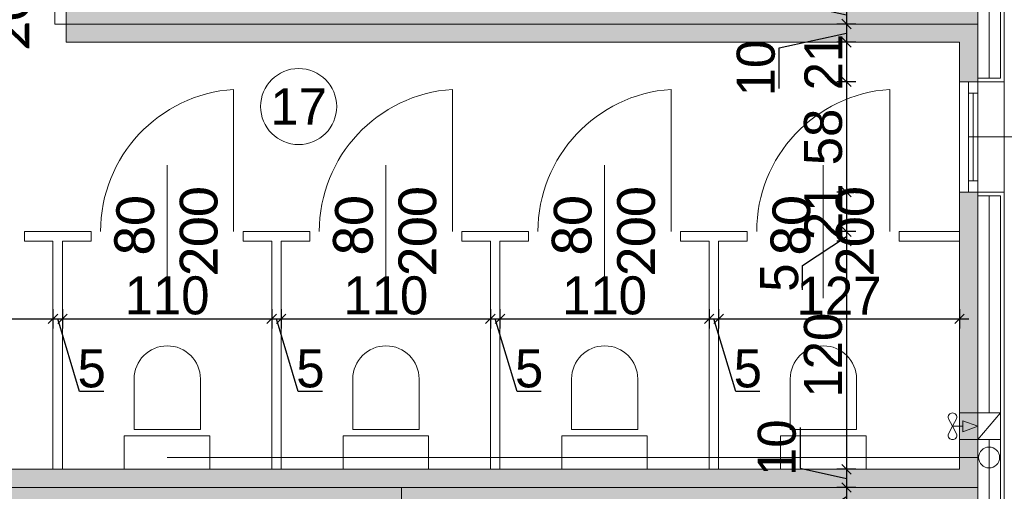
# Model space of a CAD drawing. Header units: millimetres. Extents: x 1962 to 3194, y -795 to -219.
# Tile 144 of 256: x 2522.67 to 2527.85, y -546.61 to -544.13. Entities that reach past the tile are written whole.
import ezdxf

# ---------------------------------------------------------------- set-up
doc = ezdxf.new("R2010")
doc.units = ezdxf.units.MM
doc.layers.get('0').update_dxf_attribs({"lineweight": 5})
doc.layers.get('Defpoints').update_dxf_attribs({"lineweight": 9})
for name, color, linetype, lineweight in [('A_hatch nawierzchnia', 253, 'Continuous', 9), ('A_obiekty kontenery', 152, 'Continuous', 9), ('A_obiekty kontenery elewacja', 62, 'Continuous', 9), ('A_obiekty kontenery izolacja', 213, 'BATTING', 9), ('A_wymiary detale', 82, 'Continuous', 9), ('A_wyposażenie armatura sanitarna', 132, 'Continuous', 9), ('A_wyposażenie kanalizacja', 32, 'Continuous', 9), ('A_wyposażenie przegrody wew.', 143, 'Continuous', 9), ('A_wyposażenie stolarka', 16, 'Continuous', 9), ('A_wyposażenie wentylacja i klimatyzacja', 95, 'Continuous', 9)]:
    doc.layers.add(name, color=color, linetype=linetype, lineweight=lineweight)
doc.styles.get("Standard").update_dxf_attribs({"font": 'arial.ttf'})
doc.styles.add('wymiary pzt', font='txt')
doc.linetypes.add('BATTING', pattern='A,0.00254,-2.54,[134,ltypeshp.shx,S=2.54,R=0,X=-2.54,Y=0],-5.08,[134,ltypeshp.shx,S=2.54,R=180,X=2.54,Y=0],-2.54', length=10.16254)
doc.dimstyles.new('wymiary detale', dxfattribs={"dimtxt": 0.2, "dimasz": 0.05, "dimexe": 0.05, "dimexo": 0, "dimgap": 0.02, "dimtad": 1, "dimdec": 0, "dimlfac": 100, "dimzin": 0, "dimtxsty": 'wymiary pzt', "dimblk": 'OBLIQUE', "dimcen": 0.1, "dimdle": 0.05, "dimadec": 1, "dimazin": 0, "dimtfac": 1, "dimtmove": 0, "dimatfit": 3, "dimfxl": 0, "dimarcsym": 0})

# ---------------------------------------------------------------- blocks, each defined once
blk = doc.blocks.new('zw$6F2B')
at = {"layer": 'A_wyposażenie armatura sanitarna'}
blk.add_lwpolyline([(0.1735, 0.21), (0.1735, 0.475, 1), (-0.175, 0.475), (-0.175, 0.21)], format="xyb", close=True, dxfattribs=at)
blk.add_lwpolyline([(-0.225, 0.175), (0.225, 0.175), (0.225, 0), (-0.225, 0)], close=True, dxfattribs=at)
blk = doc.blocks.new('zw$F7BA')
at = {"layer": 'A_wyposażenie stolarka'}
blk.add_line((0.46, -0.3), (0.46, 0.3), dxfattribs=at)
at = {"layer": 'A_wyposażenie stolarka', "const_width": 0.01}
blk.add_lwpolyline([(0.06, 0), (0.06, 0.8)], dxfattribs=at)
at = {"layer": 'A_wyposażenie stolarka'}
for points in [[(0.06, -0.096), (0, -0.096), (0, 0), (0.06, 0)], [(0.92, -0.096), (0.86, -0.096), (0.86, 0), (0.92, 0)]]:
    blk.add_lwpolyline(points, close=True, dxfattribs=at)
blk.add_arc((0.06, 0), 0.8, 0, 90, dxfattribs=at)
at = {"layer": 'A_wyposażenie stolarka', "insert": (0.46, 0), "char_height": 0.2, "width": 0.488349, "attachment_point": 5, "rotation": 90, "style": 'wymiary pzt'}
blk.add_mtext('{\\fCalibri|b0|i0|c238|p34;\\W0.90929; }{\\fCalibri|b0|i0|c238|p34;80}\\P{\\fCalibri|b0|i0|c238|p34;200}', dxfattribs=at)
blk = doc.blocks.new('zw$7514')
at = {"layer": 'A_wyposażenie stolarka'}
for p, q in [((-0.05, 0), (-0.05, 0.7483)), ((-0.4, -0.35), (-0.4, 0.35))]:
    blk.add_line(p, q, dxfattribs=at)
blk.add_arc((0, 0), 0.75, 93.8226, 180, dxfattribs=at)
at = {"layer": 'A_wyposażenie stolarka', "insert": (-0.4, 0), "char_height": 0.2, "width": 0.488349, "attachment_point": 5, "rotation": 90, "style": 'wymiary pzt'}
blk.add_mtext('{\\fCalibri|b0|i0|c238|p34;\\W0.90929; }{\\fCalibri|b0|i0|c238|p34;80}\\P{\\fCalibri|b0|i0|c238|p34;200}', dxfattribs=at)
blk = doc.blocks.new('zw$1FD4')
at = {"layer": 'A_wyposażenie stolarka'}
blk.add_line((0.024, 0.06), (0.024, 0.52), dxfattribs=at)
for points in [[(0, 0.58), (0.048, 0.58), (0.048, 0), (0, 0)], [(0, 0.58), (0.048, 0.58), (0.048, 0.52), (0, 0.52)], [(0, 0), (0.048, 0), (0.048, 0.06), (0, 0.06)]]:
    blk.add_lwpolyline(points, close=True, dxfattribs=at)
blk = doc.blocks.new('zw$9365')
at = {"layer": 'A_wyposażenie wentylacja i klimatyzacja'}
h = blk.add_hatch(color=256, dxfattribs=at)
h.dxf.hatch_style = 1
h.paths.add_polyline_path([(0.0187, -0.0417), (0.0187, -0.07), (0.0187, -0.0983), (0.096, -0.07)])
for p, q in [((0.096, 0), (0.096, -0.14)), ((0.216, 0), (0.096, -0.14)), ((-0.036, -0.07), (-0.0566, -0.0305)), ((-0.036, -0.07), (-0.0154, -0.0305)), ((-0.036, -0.07), (-0.0566, -0.1095)), ((-0.036, -0.07), (0.0187, -0.07)), ((-0.036, -0.07), (-0.0154, -0.1095))]:
    blk.add_line(p, q, dxfattribs=at)
blk.add_lwpolyline([(0.216, 0), (0.216, -0.14), (0, -0.14), (0, 0)], close=True, dxfattribs=at)
for points in [[(0.096, -0.07), (0.0187, -0.0417), (0.0187, -0.07)], [(0.096, -0.07), (0.0187, -0.0983), (0.0187, -0.07)]]:
    blk.add_lwpolyline(points, dxfattribs=at)
for centre, radius, start, end in [((-0.036, -0.024), 0.024, 43.8139, 136.1861), ((-0.0389, -0.0212), 0.02, 136.1861, 207.5528), ((-0.0331, -0.0212), 0.02, 332.4472, 43.8139), ((-0.0389, -0.1188), 0.02, 152.4472, 223.8139), ((-0.036, -0.116), 0.024, 223.8139, 316.1861), ((-0.0331, -0.1188), 0.02, 316.1861, 27.5528)]:
    blk.add_arc(centre, radius, start, end, dxfattribs=at)
blk = doc.blocks.new('zw$EC30')
at = {"layer": 'A_hatch nawierzchnia'}
h = blk.add_hatch(color=256, dxfattribs=at)
h.dxf.hatch_style = 1
h.paths.add_polyline_path([(-4.932, -17.11), (-4.932, -17.206), (-0.14, -17.206), (-0.14, -16.902), (-0.236, -16.902), (-0.236, -17.11)])
h = blk.add_hatch(color=256, dxfattribs=at)
h.dxf.hatch_style = 1
h.paths.add_polyline_path([(-3.169, -19.644), (-0.14, -19.644), (-0.14, -18.09), (-0.236, -18.09), (-0.236, -19.548), (-6.102, -19.548), (-6.102, -17.302), (-5.852, -17.302), (-5.852, -17.206), (-6.198, -17.206), (-6.198, -19.644)])
h = blk.add_hatch(color=256, dxfattribs=at)
h.dxf.hatch_style = 1
h.paths.add_polyline_path([(-4.932, -17.302), (-0.236, -17.302), (-0.236, -17.51), (-0.14, -17.51), (-0.14, -17.206), (-4.932, -17.206)])
h = blk.add_hatch(color=256, dxfattribs=at)
h.dxf.hatch_style = 1
h.paths.add_polyline_path([(-9.227, -20.353), (-9.131, -20.353), (-9.131, -19.74), (-3.265, -19.74), (-3.265, -19.863), (-3.169, -19.863), (-3.169, -19.644), (-6.198, -19.644), (-9.227, -19.644)])
h = blk.add_hatch(color=256, dxfattribs=at)
h.dxf.hatch_style = 1
h.paths.add_polyline_path([(-3.169, -19.863), (-3.073, -19.863), (-3.073, -19.74), (-0.236, -19.74), (-0.236, -21.986), (-3.073, -21.986), (-3.073, -21.863), (-3.169, -21.863), (-3.169, -22.082), (-0.14, -22.082), (-0.14, -19.644), (-3.169, -19.644)])
at = {"layer": 'A_obiekty kontenery'}
for p, q in [((-4.932, -17.11), (-4.932, -17.302)), ((-0.236, -17.51), (-0.14, -17.51)), ((0, -17.51), (0, -18.09)), ((-0.236, -18.09), (-0.14, -18.09))]:
    blk.add_line(p, q, dxfattribs=at)
for points in [[(-4.932, -17.206), (-0.14, -17.206), (-0.14, -14.768), (-4.932, -14.768)], [(-6.198, -19.644), (-0.14, -19.644), (-0.14, -17.206), (-4.932, -17.206)], [(-6.102, -19.548), (-0.236, -19.548), (-0.236, -17.302), (-4.932, -17.302)], [(-3.169, -19.863), (-3.169, -19.644), (-4.932, -19.644)], [(-3.169, -19.863), (-3.169, -19.644), (-0.14, -19.644), (-0.14, -22.082), (-3.169, -22.082), (-3.169, -21.863)]]:
    blk.add_lwpolyline(points, dxfattribs=at)
at = {"layer": 'A_obiekty kontenery elewacja'}
for points in [[(-0.14, -17.51), (0, -17.51), (0, -16.902), (-0.14, -16.902)], [(-0.14, -17.49), (-0.02, -17.49), (-0.02, -16.922), (-0.14, -16.922)], [(-0.14, -22.786), (0, -22.786), (0, -18.09), (-0.14, -18.09)], [(-0.14, -22.766), (-0.02, -22.766), (-0.02, -18.11), (-0.14, -18.11)]]:
    blk.add_lwpolyline(points, dxfattribs=at)
at = {"layer": 'A_obiekty kontenery izolacja', "ltscale": 0.01}
for points in [[(-0.08, -17.49), (-0.08, -17.089)], [(-0.08, -19.252), (-0.08, -18.11)], [(-0.08, -19.79), (-0.08, -19.392)]]:
    blk.add_lwpolyline(points, dxfattribs=at)
at = {"layer": 'A_wyposażenie kanalizacja'}
blk.add_line((-4.401, -19.4862), (-0.135, -19.4862), dxfattribs=at)
blk.add_circle((-0.08, -19.4862), 0.055, dxfattribs=at)
at = {"layer": 'A_wyposażenie przegrody wew.'}
for p, q in [((-5.152, -18.298), (-4.802, -18.298)), ((-5.152, -18.348), (-5.152, -18.298)), ((-4.802, -18.348), (-4.802, -18.298)), ((-4.802, -18.348), (-4.802, -18.298)), ((-4.002, -18.298), (-3.652, -18.298)), ((-4.002, -18.348), (-4.002, -18.298)), ((-3.652, -18.348), (-3.652, -18.298)), ((-2.852, -18.298), (-2.502, -18.298)), ((-2.852, -18.348), (-2.852, -18.298)), ((-2.502, -18.348), (-2.502, -18.298)), ((-1.702, -18.298), (-1.352, -18.298)), ((-1.702, -18.348), (-1.702, -18.298)), ((-1.352, -18.348), (-1.352, -18.298)), ((-0.552, -18.298), (-0.236, -18.298)), ((-0.552, -18.348), (-0.552, -18.298)), ((-5.152, -18.348), (-5.002, -18.348)), ((-5.002, -18.348), (-5.002, -19.548)), ((-4.952, -18.348), (-4.952, -19.548)), ((-4.952, -18.348), (-4.802, -18.348)), ((-4.002, -18.348), (-3.852, -18.348)), ((-3.852, -18.348), (-3.852, -19.548)), ((-3.802, -18.348), (-3.802, -19.548)), ((-3.802, -18.348), (-3.652, -18.348)), ((-2.852, -18.348), (-2.702, -18.348)), ((-2.702, -18.348), (-2.702, -19.548)), ((-2.652, -18.348), (-2.652, -19.548)), ((-2.652, -18.348), (-2.502, -18.348)), ((-1.702, -18.348), (-1.552, -18.348)), ((-1.552, -18.348), (-1.552, -19.548)), ((-1.502, -18.348), (-1.502, -19.548)), ((-1.502, -18.348), (-1.352, -18.348)), ((-0.552, -18.348), (-0.236, -18.348))]:
    blk.add_line(p, q, dxfattribs=at)
at = {"layer": 'A_wyposażenie stolarka'}
blk.add_line((-0.188, -17.8), (0.6042, -17.8), dxfattribs=at)
at = {"layer": 'A_wyposażenie armatura sanitarna', "xscale": -1}
for p in [(-4.402, -19.548), (-3.252, -19.548), (-2.102, -19.548), (-0.952, -19.548)]:
    blk.add_blockref('zw$6F2B', p, dxfattribs=at)
at = {"layer": 'A_wyposażenie stolarka'}
for name, p in [('zw$F7BA', (-5.852, -17.11)), ('zw$7514', (-4.002, -18.298)), ('zw$7514', (-2.852, -18.298)), ('zw$7514', (-1.702, -18.298)), ('zw$7514', (-0.552, -18.298))]:
    blk.add_blockref(name, p, dxfattribs=at)
at = {"layer": 'A_wyposażenie stolarka', "xscale": -1}
blk.add_blockref('zw$1FD4', (-0.14, -18.09), dxfattribs=at)
at = {"layer": 'A_wyposażenie wentylacja i klimatyzacja'}
blk.add_blockref('zw$9365', (-0.236, -19.252), dxfattribs=at)
blk = doc.blocks.new('_Oblique')
at = {"color": 0, "linetype": 'ByBlock', "lineweight": -2}
blk.add_line((-0.5, -0.5), (0.5, 0.5), dxfattribs=at)
blk = doc.blocks.new('*D734')
at = {"layer": 'A_wymiary detale', "color": 0, "lineweight": -2}
for p, q in [((2526.6646, -543.8114), (2526.6646, -544.0248)), ((2526.6646, -544.0248), (2527.0183, -544.1026)), ((2527.0183, -544.0046), (2527.0183, -544.2006)), ((2527.0683, -544.0546), (2526.9683, -544.0546)), ((2527.0683, -544.1506), (2526.9683, -544.1506))]:
    blk.add_line(p, q, dxfattribs=at)
at = {"layer": 'Defpoints', "color": 0}
for p in [(2527.6123, -544.0546), (2527.0183, -544.1506), (2527.7083, -544.1506)]:
    blk.add_point(p, dxfattribs=at)
at = {"layer": 'A_wymiary detale', "color": 0, "lineweight": -2, "xscale": 0.05, "yscale": 0.05, "zscale": 0.05}
for p, rotation in [((2527.0183, -544.0546), 90), ((2527.0183, -544.1506), 270)]:
    blk.add_blockref('_Oblique', p, dxfattribs=dict(at, rotation=rotation))
at = {"layer": 'A_wymiary detale', "color": 0, "insert": (2526.5426, -543.9181), "char_height": 0.2, "attachment_point": 5, "rotation": 90, "style": 'wymiary pzt'}
blk.add_mtext('10', dxfattribs=at)
blk = doc.blocks.new('*D735')
at = {"layer": 'A_wymiary detale', "color": 0, "lineweight": -2}
for p, q in [((2527.0183, -544.1006), (2527.0183, -544.2966)), ((2527.0683, -544.1506), (2526.9683, -544.1506)), ((2526.6646, -544.2754), (2527.0183, -544.1986)), ((2527.0683, -544.2466), (2526.9683, -544.2466)), ((2526.6646, -544.4888), (2526.6646, -544.2754))]:
    blk.add_line(p, q, dxfattribs=at)
at = {"layer": 'Defpoints', "color": 0}
for p in [(2527.7083, -544.1506), (2527.0183, -544.2466), (2527.6123, -544.2466)]:
    blk.add_point(p, dxfattribs=at)
at = {"layer": 'A_wymiary detale', "color": 0, "lineweight": -2, "xscale": 0.05, "yscale": 0.05, "zscale": 0.05}
for p, rotation in [((2527.0183, -544.1506), 90), ((2527.0183, -544.2466), 270)]:
    blk.add_blockref('_Oblique', p, dxfattribs=dict(at, rotation=rotation))
at = {"layer": 'A_wymiary detale', "color": 0, "insert": (2526.5426, -544.3821), "char_height": 0.2, "attachment_point": 5, "rotation": 90, "style": 'wymiary pzt'}
blk.add_mtext('10', dxfattribs=at)
blk = doc.blocks.new('*D736')
at = {"layer": 'A_wymiary detale', "color": 0, "lineweight": -2}
for p, q in [((2527.0183, -544.1966), (2527.0183, -544.5046)), ((2527.0683, -544.2466), (2526.9683, -544.2466)), ((2527.0683, -544.4546), (2526.9683, -544.4546))]:
    blk.add_line(p, q, dxfattribs=at)
at = {"layer": 'Defpoints', "color": 0}
for p in [(2527.6123, -544.2466), (2527.0183, -544.4546), (2527.6123, -544.4546)]:
    blk.add_point(p, dxfattribs=at)
at = {"layer": 'A_wymiary detale', "color": 0, "lineweight": -2, "xscale": 0.05, "yscale": 0.05, "zscale": 0.05}
for p, rotation in [((2527.0183, -544.2466), 90), ((2527.0183, -544.4546), 270)]:
    blk.add_blockref('_Oblique', p, dxfattribs=dict(at, rotation=rotation))
at = {"layer": 'A_wymiary detale', "color": 0, "insert": (2526.8972, -544.3506), "char_height": 0.2, "attachment_point": 5, "rotation": 90, "style": 'wymiary pzt'}
blk.add_mtext('21', dxfattribs=at)
blk = doc.blocks.new('*D737')
at = {"layer": 'A_wymiary detale', "color": 0, "lineweight": -2}
for p, q in [((2527.0183, -544.4046), (2527.0183, -545.0846)), ((2527.0683, -544.4546), (2526.9683, -544.4546)), ((2527.0683, -545.0346), (2526.9683, -545.0346))]:
    blk.add_line(p, q, dxfattribs=at)
at = {"layer": 'Defpoints', "color": 0}
for p in [(2527.6123, -544.4546), (2527.0183, -545.0346), (2527.6123, -545.0346)]:
    blk.add_point(p, dxfattribs=at)
at = {"layer": 'A_wymiary detale', "color": 0, "lineweight": -2, "xscale": 0.05, "yscale": 0.05, "zscale": 0.05}
for p, rotation in [((2527.0183, -544.4546), 90), ((2527.0183, -545.0346), 270)]:
    blk.add_blockref('_Oblique', p, dxfattribs=dict(at, rotation=rotation))
at = {"layer": 'A_wymiary detale', "color": 0, "insert": (2526.8962, -544.7446), "char_height": 0.2, "attachment_point": 5, "rotation": 90, "style": 'wymiary pzt'}
blk.add_mtext('58', dxfattribs=at)
blk = doc.blocks.new('*D738')
at = {"layer": 'A_wymiary detale', "color": 0, "lineweight": -2}
for p, q in [((2527.0183, -544.9846), (2527.0183, -545.2926)), ((2527.0683, -545.0346), (2526.9683, -545.0346)), ((2527.0683, -545.2426), (2526.9683, -545.2426))]:
    blk.add_line(p, q, dxfattribs=at)
at = {"layer": 'Defpoints', "color": 0}
for p in [(2527.6123, -545.0346), (2527.0183, -545.2426), (2527.6123, -545.2426)]:
    blk.add_point(p, dxfattribs=at)
at = {"layer": 'A_wymiary detale', "color": 0, "lineweight": -2, "xscale": 0.05, "yscale": 0.05, "zscale": 0.05}
for p, rotation in [((2527.0183, -545.0346), 90), ((2527.0183, -545.2426), 270)]:
    blk.add_blockref('_Oblique', p, dxfattribs=dict(at, rotation=rotation))
at = {"layer": 'A_wymiary detale', "color": 0, "insert": (2526.8972, -545.1386), "char_height": 0.2, "attachment_point": 5, "rotation": 90, "style": 'wymiary pzt'}
blk.add_mtext('21', dxfattribs=at)
blk = doc.blocks.new('*D739')
at = {"layer": 'A_wymiary detale', "color": 0, "lineweight": -2}
for p, q in [((2527.0183, -545.1926), (2527.0183, -545.3426)), ((2526.7867, -545.4208), (2527.0183, -545.2676)), ((2527.0683, -545.2426), (2526.9683, -545.2426)), ((2527.0683, -545.2926), (2526.9683, -545.2926)), ((2526.7867, -545.5481), (2526.7867, -545.4208))]:
    blk.add_line(p, q, dxfattribs=at)
at = {"layer": 'Defpoints', "color": 0}
for p in [(2527.0183, -545.2926), (2527.6123, -545.2426), (2527.6123, -545.2926)]:
    blk.add_point(p, dxfattribs=at)
at = {"layer": 'A_wymiary detale', "color": 0, "lineweight": -2, "xscale": 0.05, "yscale": 0.05, "zscale": 0.05}
for p, rotation in [((2527.0183, -545.2426), 90), ((2527.0183, -545.2926), 270)]:
    blk.add_blockref('_Oblique', p, dxfattribs=dict(at, rotation=rotation))
at = {"layer": 'A_wymiary detale', "color": 0, "insert": (2526.6657, -545.4844), "char_height": 0.2, "attachment_point": 5, "rotation": 90, "style": 'wymiary pzt'}
blk.add_mtext('5', dxfattribs=at)
blk = doc.blocks.new('*D740')
at = {"layer": 'A_wymiary detale', "color": 0, "lineweight": -2}
for p, q in [((2527.0683, -545.2926), (2526.9683, -545.2926)), ((2527.0183, -545.2426), (2527.0183, -546.5426)), ((2527.0683, -546.4926), (2526.9683, -546.4926))]:
    blk.add_line(p, q, dxfattribs=at)
at = {"layer": 'Defpoints', "color": 0}
for p in [(2527.6123, -545.2926), (2527.0183, -546.4926), (2527.6123, -546.4926)]:
    blk.add_point(p, dxfattribs=at)
at = {"layer": 'A_wymiary detale', "color": 0, "lineweight": -2, "xscale": 0.05, "yscale": 0.05, "zscale": 0.05}
for p, rotation in [((2527.0183, -545.2926), 90), ((2527.0183, -546.4926), 270)]:
    blk.add_blockref('_Oblique', p, dxfattribs=dict(at, rotation=rotation))
at = {"layer": 'A_wymiary detale', "color": 0, "insert": (2526.8962, -545.8926), "char_height": 0.2, "attachment_point": 5, "rotation": 90, "style": 'wymiary pzt'}
blk.add_mtext('120', dxfattribs=at)
blk = doc.blocks.new('*D741')
at = {"layer": 'A_wymiary detale', "color": 0, "lineweight": -2}
for p, q in [((2526.7751, -546.2726), (2526.7751, -546.486)), ((2527.0183, -546.4426), (2527.0183, -546.6386)), ((2526.7751, -546.486), (2527.0183, -546.5406)), ((2527.0683, -546.4926), (2526.9683, -546.4926)), ((2527.0683, -546.5886), (2526.9683, -546.5886))]:
    blk.add_line(p, q, dxfattribs=at)
at = {"layer": 'Defpoints', "color": 0}
for p in [(2527.6123, -546.4926), (2527.0183, -546.5886), (2527.7083, -546.5886)]:
    blk.add_point(p, dxfattribs=at)
at = {"layer": 'A_wymiary detale', "color": 0, "lineweight": -2, "xscale": 0.05, "yscale": 0.05, "zscale": 0.05}
for p, rotation in [((2527.0183, -546.4926), 90), ((2527.0183, -546.5886), 270)]:
    blk.add_blockref('_Oblique', p, dxfattribs=dict(at, rotation=rotation))
at = {"layer": 'A_wymiary detale', "color": 0, "insert": (2526.6531, -546.3793), "char_height": 0.2, "attachment_point": 5, "rotation": 90, "style": 'wymiary pzt'}
blk.add_mtext('10', dxfattribs=at)
blk = doc.blocks.new('*D742')
at = {"layer": 'A_wymiary detale', "color": 0, "lineweight": -2}
for p, q in [((2527.0183, -546.5386), (2527.0183, -546.7346)), ((2526.7751, -546.8011), (2527.0183, -546.6366)), ((2527.0683, -546.5886), (2526.9683, -546.5886)), ((2527.0683, -546.6846), (2526.9683, -546.6846)), ((2526.7751, -547.0146), (2526.7751, -546.8011))]:
    blk.add_line(p, q, dxfattribs=at)
at = {"layer": 'Defpoints', "color": 0}
for p in [(2527.7083, -546.5886), (2527.0183, -546.6846), (2527.6123, -546.6846)]:
    blk.add_point(p, dxfattribs=at)
at = {"layer": 'A_wymiary detale', "color": 0, "lineweight": -2, "xscale": 0.05, "yscale": 0.05, "zscale": 0.05}
for p, rotation in [((2527.0183, -546.5886), 90), ((2527.0183, -546.6846), 270)]:
    blk.add_blockref('_Oblique', p, dxfattribs=dict(at, rotation=rotation))
at = {"layer": 'A_wymiary detale', "color": 0, "insert": (2526.6531, -546.9079), "char_height": 0.2, "attachment_point": 5, "rotation": 90, "style": 'wymiary pzt'}
blk.add_mtext('10', dxfattribs=at)
blk = doc.blocks.new('*D867')
at = {"layer": 'A_wymiary detale', "color": 0, "lineweight": -2}
for p, q in [((2521.7463, -545.6513), (2521.7463, -545.7513)), ((2522.8463, -545.6513), (2522.8463, -545.7513)), ((2521.6963, -545.7013), (2522.8963, -545.7013))]:
    blk.add_line(p, q, dxfattribs=at)
at = {"layer": 'Defpoints', "color": 0}
for p in [(2521.7463, -545.2926), (2522.8463, -545.2926), (2522.8463, -545.7013)]:
    blk.add_point(p, dxfattribs=at)
at = {"layer": 'A_wymiary detale', "color": 0, "lineweight": -2, "xscale": 0.05, "yscale": 0.05, "zscale": 0.05, "rotation": 180}
blk.add_blockref('_Oblique', (2521.7463, -545.7013), dxfattribs=at)
at = {"layer": 'A_wymiary detale', "color": 0, "lineweight": -2, "xscale": 0.05, "yscale": 0.05, "zscale": 0.05}
blk.add_blockref('_Oblique', (2522.8463, -545.7013), dxfattribs=at)
at = {"layer": 'A_wymiary detale', "color": 0, "insert": (2522.2963, -545.5792), "char_height": 0.2, "attachment_point": 5, "style": 'wymiary pzt'}
blk.add_mtext('110', dxfattribs=at)
blk = doc.blocks.new('*D868')
at = {"layer": 'A_wymiary detale', "color": 0, "lineweight": -2}
for p, q in [((2522.8463, -545.6513), (2522.8463, -545.7513)), ((2522.8963, -545.6513), (2522.8963, -545.7513)), ((2522.7963, -545.7013), (2522.9463, -545.7013)), ((2522.9862, -546.0844), (2522.8713, -545.7013)), ((2523.1135, -546.0844), (2522.9862, -546.0844))]:
    blk.add_line(p, q, dxfattribs=at)
at = {"layer": 'Defpoints', "color": 0}
for p in [(2522.8463, -545.2926), (2522.8963, -545.2926), (2522.8963, -545.7013)]:
    blk.add_point(p, dxfattribs=at)
at = {"layer": 'A_wymiary detale', "color": 0, "lineweight": -2, "xscale": 0.05, "yscale": 0.05, "zscale": 0.05, "rotation": 180}
blk.add_blockref('_Oblique', (2522.8463, -545.7013), dxfattribs=at)
at = {"layer": 'A_wymiary detale', "color": 0, "lineweight": -2, "xscale": 0.05, "yscale": 0.05, "zscale": 0.05}
blk.add_blockref('_Oblique', (2522.8963, -545.7013), dxfattribs=at)
at = {"layer": 'A_wymiary detale', "color": 0, "insert": (2523.0499, -545.9633), "char_height": 0.2, "attachment_point": 5, "style": 'wymiary pzt'}
blk.add_mtext('5', dxfattribs=at)
blk = doc.blocks.new('*D869')
at = {"layer": 'A_wymiary detale', "color": 0, "lineweight": -2}
for p, q in [((2522.8963, -545.6513), (2522.8963, -545.7513)), ((2523.9963, -545.6513), (2523.9963, -545.7513)), ((2522.8463, -545.7013), (2524.0463, -545.7013))]:
    blk.add_line(p, q, dxfattribs=at)
at = {"layer": 'Defpoints', "color": 0}
for p in [(2522.8963, -545.2926), (2523.9963, -545.2926), (2523.9963, -545.7013)]:
    blk.add_point(p, dxfattribs=at)
at = {"layer": 'A_wymiary detale', "color": 0, "lineweight": -2, "xscale": 0.05, "yscale": 0.05, "zscale": 0.05, "rotation": 180}
blk.add_blockref('_Oblique', (2522.8963, -545.7013), dxfattribs=at)
at = {"layer": 'A_wymiary detale', "color": 0, "lineweight": -2, "xscale": 0.05, "yscale": 0.05, "zscale": 0.05}
blk.add_blockref('_Oblique', (2523.9963, -545.7013), dxfattribs=at)
at = {"layer": 'A_wymiary detale', "color": 0, "insert": (2523.4463, -545.5792), "char_height": 0.2, "attachment_point": 5, "style": 'wymiary pzt'}
blk.add_mtext('110', dxfattribs=at)
blk = doc.blocks.new('*D870')
at = {"layer": 'A_wymiary detale', "color": 0, "lineweight": -2}
for p, q in [((2523.9963, -545.6513), (2523.9963, -545.7513)), ((2524.0463, -545.6513), (2524.0463, -545.7513)), ((2523.9463, -545.7013), (2524.0963, -545.7013)), ((2524.1362, -546.0844), (2524.0213, -545.7013)), ((2524.2635, -546.0844), (2524.1362, -546.0844))]:
    blk.add_line(p, q, dxfattribs=at)
at = {"layer": 'Defpoints', "color": 0}
for p in [(2523.9963, -545.2926), (2524.0463, -545.2926), (2524.0463, -545.7013)]:
    blk.add_point(p, dxfattribs=at)
at = {"layer": 'A_wymiary detale', "color": 0, "lineweight": -2, "xscale": 0.05, "yscale": 0.05, "zscale": 0.05, "rotation": 180}
blk.add_blockref('_Oblique', (2523.9963, -545.7013), dxfattribs=at)
at = {"layer": 'A_wymiary detale', "color": 0, "lineweight": -2, "xscale": 0.05, "yscale": 0.05, "zscale": 0.05}
blk.add_blockref('_Oblique', (2524.0463, -545.7013), dxfattribs=at)
at = {"layer": 'A_wymiary detale', "color": 0, "insert": (2524.1999, -545.9633), "char_height": 0.2, "attachment_point": 5, "style": 'wymiary pzt'}
blk.add_mtext('5', dxfattribs=at)
blk = doc.blocks.new('*D871')
at = {"layer": 'A_wymiary detale', "color": 0, "lineweight": -2}
for p, q in [((2524.0463, -545.6513), (2524.0463, -545.7513)), ((2525.1463, -545.6513), (2525.1463, -545.7513)), ((2523.9963, -545.7013), (2525.1963, -545.7013))]:
    blk.add_line(p, q, dxfattribs=at)
at = {"layer": 'Defpoints', "color": 0}
for p in [(2524.0463, -545.2926), (2525.1463, -545.2926), (2525.1463, -545.7013)]:
    blk.add_point(p, dxfattribs=at)
at = {"layer": 'A_wymiary detale', "color": 0, "lineweight": -2, "xscale": 0.05, "yscale": 0.05, "zscale": 0.05, "rotation": 180}
blk.add_blockref('_Oblique', (2524.0463, -545.7013), dxfattribs=at)
at = {"layer": 'A_wymiary detale', "color": 0, "lineweight": -2, "xscale": 0.05, "yscale": 0.05, "zscale": 0.05}
blk.add_blockref('_Oblique', (2525.1463, -545.7013), dxfattribs=at)
at = {"layer": 'A_wymiary detale', "color": 0, "insert": (2524.5963, -545.5792), "char_height": 0.2, "attachment_point": 5, "style": 'wymiary pzt'}
blk.add_mtext('110', dxfattribs=at)
blk = doc.blocks.new('*D872')
at = {"layer": 'A_wymiary detale', "color": 0, "lineweight": -2}
for p, q in [((2525.1463, -545.6513), (2525.1463, -545.7513)), ((2525.1963, -545.6513), (2525.1963, -545.7513)), ((2525.0963, -545.7013), (2525.2463, -545.7013)), ((2525.2862, -546.0844), (2525.1713, -545.7013)), ((2525.4135, -546.0844), (2525.2862, -546.0844))]:
    blk.add_line(p, q, dxfattribs=at)
at = {"layer": 'Defpoints', "color": 0}
for p in [(2525.1463, -545.2926), (2525.1963, -545.2926), (2525.1963, -545.7013)]:
    blk.add_point(p, dxfattribs=at)
at = {"layer": 'A_wymiary detale', "color": 0, "lineweight": -2, "xscale": 0.05, "yscale": 0.05, "zscale": 0.05, "rotation": 180}
blk.add_blockref('_Oblique', (2525.1463, -545.7013), dxfattribs=at)
at = {"layer": 'A_wymiary detale', "color": 0, "lineweight": -2, "xscale": 0.05, "yscale": 0.05, "zscale": 0.05}
blk.add_blockref('_Oblique', (2525.1963, -545.7013), dxfattribs=at)
at = {"layer": 'A_wymiary detale', "color": 0, "insert": (2525.3499, -545.9633), "char_height": 0.2, "attachment_point": 5, "style": 'wymiary pzt'}
blk.add_mtext('5', dxfattribs=at)
blk = doc.blocks.new('*D873')
at = {"layer": 'A_wymiary detale', "color": 0, "lineweight": -2}
for p, q in [((2525.1963, -545.6513), (2525.1963, -545.7513)), ((2526.2963, -545.6513), (2526.2963, -545.7513)), ((2525.1463, -545.7013), (2526.3463, -545.7013))]:
    blk.add_line(p, q, dxfattribs=at)
at = {"layer": 'Defpoints', "color": 0}
for p in [(2525.1963, -545.2926), (2526.2963, -545.2926), (2526.2963, -545.7013)]:
    blk.add_point(p, dxfattribs=at)
at = {"layer": 'A_wymiary detale', "color": 0, "lineweight": -2, "xscale": 0.05, "yscale": 0.05, "zscale": 0.05, "rotation": 180}
blk.add_blockref('_Oblique', (2525.1963, -545.7013), dxfattribs=at)
at = {"layer": 'A_wymiary detale', "color": 0, "lineweight": -2, "xscale": 0.05, "yscale": 0.05, "zscale": 0.05}
blk.add_blockref('_Oblique', (2526.2963, -545.7013), dxfattribs=at)
at = {"layer": 'A_wymiary detale', "color": 0, "insert": (2525.7463, -545.5792), "char_height": 0.2, "attachment_point": 5, "style": 'wymiary pzt'}
blk.add_mtext('110', dxfattribs=at)
blk = doc.blocks.new('*D874')
at = {"layer": 'A_wymiary detale', "color": 0, "lineweight": -2}
for p, q in [((2526.2963, -545.6513), (2526.2963, -545.7513)), ((2526.3463, -545.6513), (2526.3463, -545.7513)), ((2526.2463, -545.7013), (2526.3963, -545.7013)), ((2526.4362, -546.0844), (2526.3213, -545.7013)), ((2526.5635, -546.0844), (2526.4362, -546.0844))]:
    blk.add_line(p, q, dxfattribs=at)
at = {"layer": 'Defpoints', "color": 0}
for p in [(2526.2963, -545.2926), (2526.3463, -545.2926), (2526.3463, -545.7013)]:
    blk.add_point(p, dxfattribs=at)
at = {"layer": 'A_wymiary detale', "color": 0, "lineweight": -2, "xscale": 0.05, "yscale": 0.05, "zscale": 0.05, "rotation": 180}
blk.add_blockref('_Oblique', (2526.2963, -545.7013), dxfattribs=at)
at = {"layer": 'A_wymiary detale', "color": 0, "lineweight": -2, "xscale": 0.05, "yscale": 0.05, "zscale": 0.05}
blk.add_blockref('_Oblique', (2526.3463, -545.7013), dxfattribs=at)
at = {"layer": 'A_wymiary detale', "color": 0, "insert": (2526.4999, -545.9633), "char_height": 0.2, "attachment_point": 5, "style": 'wymiary pzt'}
blk.add_mtext('5', dxfattribs=at)
blk = doc.blocks.new('*D875')
at = {"layer": 'A_wymiary detale', "color": 0, "lineweight": -2}
for p, q in [((2526.3463, -545.6513), (2526.3463, -545.7513)), ((2527.6123, -545.6513), (2527.6123, -545.7513)), ((2526.2963, -545.7013), (2527.6623, -545.7013))]:
    blk.add_line(p, q, dxfattribs=at)
at = {"layer": 'Defpoints', "color": 0}
for p in [(2526.3463, -545.2926), (2527.6123, -545.2926), (2527.6123, -545.7013)]:
    blk.add_point(p, dxfattribs=at)
at = {"layer": 'A_wymiary detale', "color": 0, "lineweight": -2, "xscale": 0.05, "yscale": 0.05, "zscale": 0.05, "rotation": 180}
blk.add_blockref('_Oblique', (2526.3463, -545.7013), dxfattribs=at)
at = {"layer": 'A_wymiary detale', "color": 0, "lineweight": -2, "xscale": 0.05, "yscale": 0.05, "zscale": 0.05}
blk.add_blockref('_Oblique', (2527.6123, -545.7013), dxfattribs=at)
at = {"layer": 'A_wymiary detale', "color": 0, "insert": (2526.9793, -545.5802), "char_height": 0.2, "attachment_point": 5, "style": 'wymiary pzt'}
blk.add_mtext('127', dxfattribs=at)
blk = doc.blocks.new('*D904')
at = {"layer": 'A_wymiary detale', "color": 0, "lineweight": -2}
for p, q in [((2528.9369, -554.0926), (2528.9369, -526.8946)), ((2528.8869, -526.9446), (2528.9869, -526.9446)), ((2528.8869, -554.0426), (2528.9869, -554.0426))]:
    blk.add_line(p, q, dxfattribs=at)
at = {"layer": 'Defpoints', "color": 0}
for p in [(2527.8483, -526.9446), (2528.9369, -526.9446), (2527.8483, -554.0426)]:
    blk.add_point(p, dxfattribs=at)
at = {"layer": 'A_wymiary detale', "color": 0, "lineweight": -2, "xscale": 0.05, "yscale": 0.05, "zscale": 0.05}
for p, rotation in [((2528.9369, -526.9446), 89.99999999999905), ((2528.9369, -554.0426), 269.999999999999)]:
    blk.add_blockref('_Oblique', p, dxfattribs=dict(at, rotation=rotation))
at = {"layer": 'A_wymiary detale', "color": 0, "insert": (2528.8148, -540.4936), "char_height": 0.2, "attachment_point": 5, "rotation": 90, "style": 'wymiary pzt'}
blk.add_mtext('2710', dxfattribs=at)

msp = doc.modelspace()

# ---------------------------------------------------------------- linework, layer by layer
at = {"layer": 'A_wymiary detale'}
msp.add_circle((2524.138, -544.5845), 0.2, dxfattribs=at)

# ---------------------------------------------------------------- block references
msp.add_blockref('zw$EC30', (2527.8483, -526.9446))

# ---------------------------------------------------------------- texts
at = {"layer": 'A_wymiary detale', "insert": (2524.138, -544.5845), "char_height": 0.192, "width": 0.43823, "attachment_point": 5}
msp.add_mtext('17', dxfattribs=at)

# ---------------------------------------------------------------- dimensions: what is measured, and where the dimension line sits
at = {"layer": 'A_wymiary detale'}
dim = msp.add_aligned_dim(p1=(2527.8483, -554.0426), p2=(2527.8483, -526.9446), distance=-1.0886, dimstyle='wymiary detale', dxfattribs=at)
dim.commit()
dim.dimension.update_dxf_attribs({"geometry": '*D904', "text_midpoint": (2528.8148, -540.4936)})
for base, p1, p2, picture, middle in [((2527.0183, -544.1506), (2527.6123, -544.0546), (2527.7083, -544.1506), '*D734', (2526.6646, -544.0048)), ((2527.0183, -544.2466), (2527.7083, -544.1506), (2527.6123, -544.2466), '*D735', (2526.6646, -544.2954)), ((2527.0183, -545.2926), (2527.6123, -545.2426), (2527.6123, -545.2926), '*D739', (2526.7867, -545.4408)), ((2527.0183, -546.5886), (2527.6123, -546.4926), (2527.7083, -546.5886), '*D741', (2526.7751, -546.466)), ((2527.0183, -546.6846), (2527.7083, -546.5886), (2527.6123, -546.6846), '*D742', (2526.7751, -546.8211))]:
    dim = msp.add_linear_dim(base=base, p1=p1, p2=p2, angle=270, dimstyle='wymiary detale', override={"dimtmove": 1}, dxfattribs=at)
    dim.commit()
    dim.dimension.update_dxf_attribs({"geometry": picture, "text_midpoint": middle, "dimtype": 160})
for base, p1, p2, picture, middle in [((2527.0183, -544.4546), (2527.6123, -544.2466), (2527.6123, -544.4546), '*D736', (2526.8972, -544.3506)), ((2527.0183, -545.0346), (2527.6123, -544.4546), (2527.6123, -545.0346), '*D737', (2526.8962, -544.7446)), ((2527.0183, -545.2426), (2527.6123, -545.0346), (2527.6123, -545.2426), '*D738', (2526.8972, -545.1386)), ((2527.0183, -546.4926), (2527.6123, -545.2926), (2527.6123, -546.4926), '*D740', (2526.8962, -545.8926))]:
    dim = msp.add_linear_dim(base=base, p1=p1, p2=p2, angle=270, dimstyle='wymiary detale', override={"dimtmove": 1}, dxfattribs=at)
    dim.commit()
    dim.dimension.update_dxf_attribs({"geometry": picture, "text_midpoint": middle})
for base, p1, p2, picture, middle in [((2522.8463, -545.7013), (2521.7463, -545.2926), (2522.8463, -545.2926), '*D867', (2522.2963, -545.5792)), ((2522.8963, -545.7013), (2522.8463, -545.2926), (2522.8963, -545.2926), '*D868', (2523.0062, -545.9633)), ((2523.9963, -545.7013), (2522.8963, -545.2926), (2523.9963, -545.2926), '*D869', (2523.4463, -545.5792)), ((2524.0463, -545.7013), (2523.9963, -545.2926), (2524.0463, -545.2926), '*D870', (2524.1562, -545.9633)), ((2525.1463, -545.7013), (2524.0463, -545.2926), (2525.1463, -545.2926), '*D871', (2524.5963, -545.5792)), ((2525.1963, -545.7013), (2525.1463, -545.2926), (2525.1963, -545.2926), '*D872', (2525.3062, -545.9633)), ((2526.2963, -545.7013), (2525.1963, -545.2926), (2526.2963, -545.2926), '*D873', (2525.7463, -545.5792)), ((2526.3463, -545.7013), (2526.2963, -545.2926), (2526.3463, -545.2926), '*D874', (2526.4562, -545.9633)), ((2527.6123, -545.7013), (2526.3463, -545.2926), (2527.6123, -545.2926), '*D875', (2526.9793, -545.5802))]:
    dim = msp.add_linear_dim(base=base, p1=p1, p2=p2, dimstyle='wymiary detale', override={"dimtmove": 1}, dxfattribs=at)
    dim.commit()
    dim.dimension.update_dxf_attribs({"geometry": picture, "text_midpoint": middle})

doc.saveas('drawing.dxf')
